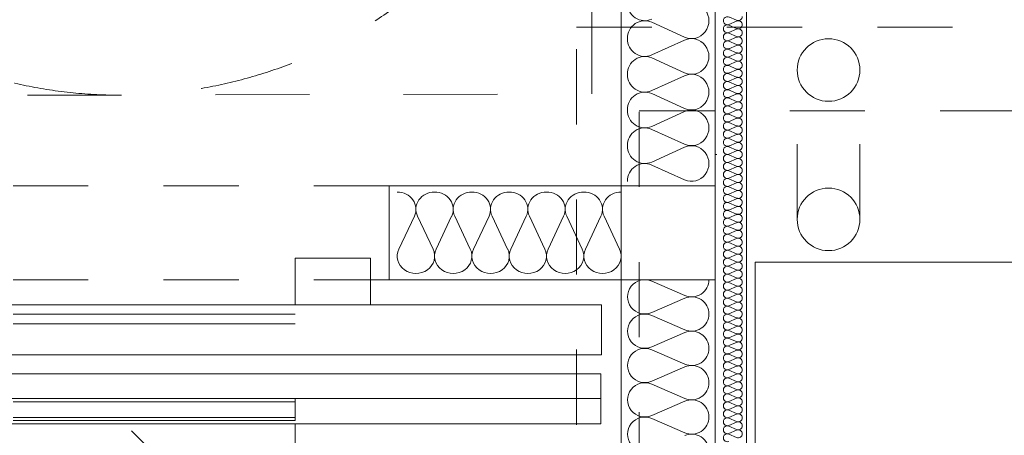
# Model space of a CAD drawing. Header units: millimetres. Extents: x 204754 to 499005, y -178579 to -103222.
# Tile 47 of 178: x 219974 to 221545, y -124536 to -123872. Entities that reach past the tile are written whole.
import ezdxf

# ---------------------------------------------------------------- set-up
doc = ezdxf.new("R2010")
doc.units = ezdxf.units.MM
doc.header["$MEASUREMENT"] = 0
doc.linetypes.add('Dashed', pattern=[300, 150, -150])
doc.linetypes.add('Przerywana', pattern=[240, 120, -120])
doc.layers.get('0').update_dxf_attribs({"color": 252, "lineweight": 5})
for name, color, linetype, lineweight in [('2D - Rysunki i Obrazki_Nr_pióra__47', 252, 'Continuous', 5), ('Nowe_320-W Umeblowanie_Nr_pióra__103', 252, 'Continuous', 5), ('Nowe_320-W Umeblowanie_Nr_pióra__181', 252, 'Continuous', 5), ('Nowe_820-G Rysunki Obrazki_Nr_pióra__1', 252, 'Continuous', 5), ('Nowe_820-G Rysunki Obrazki_Nr_pióra__161', 252, 'Continuous', 5), ('Nowe_820-G Rysunki Obrazki_Nr_pióra__27', 252, 'Continuous', 5), ('Nowe_Nowe_220(1)-A Ściany zewnętrzne_Nr_pióra__1', 252, 'Continuous', 5), ('Nowe_Nowe_220(1)-A Ściany zewnętrzne_Nr_pióra__103', 252, 'Continuous', 5), ('Nowe_Nowe_220(1)-A Ściany zewnętrzne_Nr_pióra__3', 252, 'Continuous', 5), ('Nowe_Nowe_220(1)-A Ściany zewnętrzne_Nr_pióra__57', 252, 'Continuous', 5)]:
    doc.layers.add(name, color=color, linetype=linetype, lineweight=lineweight)

# ---------------------------------------------------------------- blocks, each defined once
blk = doc.blocks.new('podkład 20251118')
at = {"color": 252, "linetype": 'Continuous', "lineweight": 5}
blk.add_line((220199.9, -124576.8), (220152.4, -124529.3), dxfattribs=at)
at = {"layer": '2D - Rysunki i Obrazki_Nr_pióra__47', "color": 252, "linetype": 'Dashed', "lineweight": 5}
for p, q in [((220887, -123990.9), (220883.3, -122488.5)), ((219386.6, -123994.6), (220887, -123990.9))]:
    blk.add_line(p, q, dxfattribs=at)
blk.add_circle((220135.8, -123242.8), 750.2, dxfattribs=at)
at = {"layer": 'Nowe_320-W Umeblowanie_Nr_pióra__103', "color": 252, "linetype": 'Continuous', "lineweight": 5}
for p, q in [((221034.9, -123900.1), (220982.4, -123876.4)), ((220982.4, -123928.6), (221034.9, -123904.9)), ((221034.9, -123957.1), (220982.4, -123933.4)), ((220982.4, -123985.6), (221034.9, -123961.9)), ((221034.9, -124014.2), (220982.4, -123990.4)), ((220982.4, -124042.7), (221034.9, -124019)), ((221034.9, -124071.2), (220982.4, -124047.5)), ((220982.4, -124099.7), (221034.9, -124076)), ((221034.9, -124128.3), (220982.4, -124104.5)), ((220578.9, -124238.9), (220603.7, -124186.4)), ((220608.7, -124186.4), (220633.5, -124238.9)), ((220638.5, -124238.9), (220663.2, -124186.4)), ((220668.2, -124186.4), (220693, -124238.9)), ((220698, -124238.9), (220722.8, -124186.4)), ((220727.8, -124186.4), (220752.5, -124238.9)), ((220757.5, -124238.9), (220782.3, -124186.4)), ((220787.3, -124186.4), (220812.1, -124238.9)), ((220817.1, -124238.9), (220841.8, -124186.4)), ((220846.8, -124186.4), (220871.6, -124238.9)), ((220876.6, -124238.9), (220901.4, -124186.4)), ((220906.4, -124186.4), (220931.1, -124238.9)), ((220982.5, -124290), (221035, -124312.8)), ((221035, -124317.4), (220982.5, -124340.2)), ((220982.5, -124344.8), (221035, -124367.7)), ((221035, -124372.3), (220982.5, -124395.1)), ((220982.5, -124399.7), (221035, -124422.5)), ((221035, -124427.1), (220982.5, -124449.9)), ((220982.5, -124454.5), (221035, -124477.4)), ((221035, -124482), (220982.5, -124504.8)), ((220982.5, -124509.4), (221035, -124532.2))]:
    blk.add_line(p, q, dxfattribs=at)
at = {"layer": 'Nowe_320-W Umeblowanie_Nr_pióra__103', "color": 252, "linetype": 'Continuous', "lineweight": 5, "extrusion": (0, 0, -1)}
for centre, major_axis, ratio, start_param, end_param in [((220971.3, -123845.4), (0, 28.5), 0.969385, 2.7288, 4.712389), ((221046, -123874), (0, 28.5), 0.969385, -0.412794, 3.554386), ((220971.3, -123902.5), (0, 28.5), 0.969385, 4.712389, 6.695979), ((220971.3, -123902.5), (0, 28.5), 0.969385, 2.7288, 4.712389), ((221046, -123931), (0, 28.5), 0.969385, -0.412794, 3.554386), ((220971.3, -123959.5), (0, 28.5), 0.969385, 4.712389, 6.695979), ((220971.3, -123959.5), (0, 28.5), 0.969385, 2.7288, 4.712389), ((221046, -123988), (0, 28.5), 0.969385, -0.412794, 3.554386), ((220971.3, -124016.6), (0, 28.5), 0.969385, 4.712389, 6.695979), ((220971.3, -124016.6), (0, 28.5), 0.969385, 2.7288, 4.712389), ((221046, -124045.1), (0, 28.5), 0.969385, -0.412794, 3.554386), ((220971.3, -124073.6), (0, 28.5), 0.969385, 4.712389, 6.695979), ((221046, -124102.1), (0, 28.5), 0.969385, -0.412794, 3.554386), ((220971.3, -124073.6), (0, 28.5), 0.969385, 2.7288, 4.712389), ((220971.3, -124130.6), (0, 28.5), 0.969385, 4.712389, 6.695979), ((220576.4, -124175.3), (-29.8, 0), 0.928839, 1.570796, 3.554386), ((220636, -124175.3), (29.8, 0), 0.928839, 2.7288, 4.712389), ((220636, -124175.3), (29.8, 0), 0.928839, -1.570796, 0.412793), ((220695.5, -124175.3), (29.8, 0), 0.928839, 2.7288, 4.712389), ((220695.5, -124175.3), (29.8, 0), 0.928839, -1.570796, 0.412793), ((220755, -124175.3), (29.8, 0), 0.928839, 2.7288, 4.712389), ((220755, -124175.3), (29.8, 0), 0.928839, -1.570796, 0.412793), ((220814.6, -124175.3), (29.8, 0), 0.928839, 2.7288, 4.712389), ((220814.6, -124175.3), (29.8, 0), 0.928839, -1.570796, 0.412793), ((220874.1, -124175.3), (-29.8, 0), 0.928839, -0.412793, 1.570796), ((220874.1, -124175.3), (-29.8, 0), 0.928839, 1.570796, 3.554386), ((220933.6, -124175.3), (29.8, 0), 0.928839, 2.7288, 4.712389), ((220606.2, -124250), (-29.8, 0), 0.928839, 2.728799, 6.695979), ((220665.7, -124250), (29.8, 0), 0.928839, -0.412794, 3.554386), ((220725.3, -124250), (29.8, 0), 0.928839, -0.412794, 3.554386), ((220784.8, -124250), (-29.8, 0), 0.928839, 2.728799, 6.695979), ((220844.3, -124250), (-29.8, 0), 0.928839, 2.728799, 6.695979), ((220903.9, -124250), (-29.8, 0), 0.928839, 2.728799, 6.695979), ((220971.4, -124315.1), (-27.6, 0), 0.991967, 4.299595, 8.266775), ((221046.1, -124287.7), (27.6, 0), 0.991967, 0, 1.98359), ((221046.1, -124342.5), (-27.6, 0), 0.991967, 1.158003, 3.141593), ((220971.4, -124370), (-27.6, 0), 0.991967, 4.299595, 8.266775), ((221046.1, -124342.5), (27.6, 0), 0.991967, 0, 1.98359), ((221046.1, -124397.4), (27.6, 0), 0.991967, 4.299596, 6.283185), ((220971.4, -124424.8), (27.6, 0), 0.991967, 1.158002, 5.125182), ((221046.1, -124397.4), (27.6, 0), 0.991967, 0, 1.98359), ((221046.1, -124452.2), (-27.6, 0), 0.991967, 1.158003, 3.141593), ((220971.4, -124479.7), (-27.6, 0), 0.991967, 4.299595, 8.266775), ((221046.1, -124452.2), (27.6, 0), 0.991967, 0, 1.98359), ((221046.1, -124507.1), (-27.6, 0), 0.991967, 1.158003, 3.141593), ((220971.4, -124534.5), (-27.6, 0), 0.991967, 4.299595, 8.266775), ((221046.1, -124507.1), (27.6, 0), 0.991967, 0, 1.98359), ((221046.1, -124561.9), (27.6, 0), 0.991967, 4.299596, 6.283185)]:
    blk.add_ellipse(centre, major_axis=major_axis, ratio=ratio, start_param=start_param, end_param=end_param, dxfattribs=at)
at = {"layer": 'Nowe_320-W Umeblowanie_Nr_pióra__181', "color": 252, "linetype": 'Continuous', "lineweight": 5}
for p, q in [((221105.7, -123867.9), (221117.8, -123873.3)), ((221117.8, -123874.4), (221105.7, -123879.8)), ((221105.7, -123880.9), (221117.8, -123886.3)), ((221117.8, -123887.4), (221105.7, -123892.8)), ((221105.7, -123893.9), (221117.8, -123899.2)), ((221117.8, -123900.3), (221105.7, -123905.7)), ((221105.7, -123906.8), (221117.8, -123912.2)), ((221117.8, -123913.3), (221105.7, -123918.7)), ((221105.7, -123919.8), (221117.8, -123925.2)), ((221117.8, -123926.2), (221105.7, -123931.6)), ((221105.7, -123932.7), (221117.8, -123938.1)), ((221117.8, -123939.2), (221105.7, -123944.6)), ((221105.7, -123945.7), (221117.8, -123951.1)), ((221117.8, -123952.2), (221105.7, -123957.6)), ((221105.7, -123958.6), (221117.8, -123964)), ((221117.8, -123965.1), (221105.7, -123970.5)), ((221105.7, -123971.6), (221117.8, -123977)), ((221117.8, -123978.1), (221105.7, -123983.5)), ((221105.7, -123984.6), (221117.8, -123990)), ((221117.8, -123991), (221105.7, -123996.4)), ((221105.7, -123997.5), (221117.8, -124002.9)), ((221117.8, -124004), (221105.7, -124009.4)), ((221105.7, -124010.5), (221117.8, -124015.9)), ((221117.8, -124017), (221105.7, -124022.3)), ((221105.7, -124023.4), (221117.8, -124028.8)), ((221117.8, -124029.9), (221105.7, -124035.3)), ((221105.7, -124036.4), (221117.8, -124041.8)), ((221117.8, -124042.9), (221105.7, -124048.3)), ((221105.7, -124049.4), (221117.8, -124054.7)), ((221117.8, -124055.8), (221105.7, -124061.2)), ((221105.7, -124062.3), (221117.8, -124067.7)), ((221117.8, -124068.8), (221105.7, -124074.2)), ((221105.7, -124075.3), (221117.8, -124080.7)), ((221117.8, -124081.7), (221105.7, -124087.1)), ((221105.7, -124088.2), (221117.8, -124093.5)), ((221105.7, -124088.2), (221117.8, -124093.5)), ((221105.7, -124088.2), (221117.8, -124093.5)), ((221117.8, -124094.6), (221105.7, -124099.9)), ((221117.8, -124094.6), (221105.7, -124099.9)), ((221117.8, -124094.6), (221105.7, -124099.9)), ((221105.7, -124101), (221117.8, -124106.3)), ((221105.7, -124101), (221117.8, -124106.3)), ((221105.7, -124101), (221117.8, -124106.3)), ((221117.8, -124107.3), (221105.7, -124112.6)), ((221117.8, -124107.3), (221105.7, -124112.6)), ((221117.8, -124107.3), (221105.7, -124112.6)), ((221105.7, -124113.7), (221117.8, -124119)), ((221105.7, -124113.7), (221117.8, -124119)), ((221105.7, -124113.7), (221117.8, -124119)), ((221117.8, -124120.1), (221105.7, -124125.4)), ((221117.8, -124120.1), (221105.7, -124125.4)), ((221117.8, -124120.1), (221105.7, -124125.4)), ((221105.7, -124126.5), (221117.8, -124131.8)), ((221105.7, -124126.5), (221117.8, -124131.8)), ((221105.7, -124126.5), (221117.8, -124131.8)), ((221117.8, -124132.8), (221105.7, -124138.1)), ((221117.8, -124132.8), (221105.7, -124138.1)), ((221117.8, -124132.8), (221105.7, -124138.1)), ((221105.7, -124139.2), (221117.8, -124144.5)), ((221105.7, -124139.2), (221117.8, -124144.5)), ((221105.7, -124139.2), (221117.8, -124144.5)), ((221117.8, -124145.6), (221105.7, -124150.9)), ((221117.8, -124145.6), (221105.7, -124150.9)), ((221117.8, -124145.6), (221105.7, -124150.9)), ((221105.7, -124152), (221117.8, -124157.3)), ((221105.7, -124152), (221117.8, -124157.3)), ((221105.7, -124152), (221117.8, -124157.3)), ((221117.8, -124158.3), (221105.7, -124163.6)), ((221117.8, -124158.3), (221105.7, -124163.6)), ((221117.8, -124158.3), (221105.7, -124163.6)), ((221105.7, -124164.7), (221117.8, -124170)), ((221105.7, -124164.7), (221117.8, -124170)), ((221105.7, -124164.7), (221117.8, -124170)), ((221117.8, -124171.1), (221105.7, -124176.4)), ((221117.8, -124171.1), (221105.7, -124176.4)), ((221117.8, -124171.1), (221105.7, -124176.4)), ((221105.7, -124177.5), (221117.8, -124182.8)), ((221105.7, -124177.5), (221117.8, -124182.8)), ((221105.7, -124177.5), (221117.8, -124182.8)), ((221117.8, -124183.8), (221105.7, -124189.1)), ((221117.8, -124183.8), (221105.7, -124189.1)), ((221117.8, -124183.8), (221105.7, -124189.1)), ((221105.7, -124190.2), (221117.8, -124195.5)), ((221105.7, -124190.2), (221117.8, -124195.5)), ((221105.7, -124190.2), (221117.8, -124195.5)), ((221117.8, -124196.6), (221105.7, -124201.9)), ((221117.8, -124196.6), (221105.7, -124201.9)), ((221117.8, -124196.6), (221105.7, -124201.9)), ((221105.7, -124203), (221117.8, -124208.3)), ((221105.7, -124203), (221117.8, -124208.3)), ((221105.7, -124203), (221117.8, -124208.3)), ((221117.8, -124209.3), (221105.7, -124214.6)), ((221117.8, -124209.3), (221105.7, -124214.6)), ((221117.8, -124209.3), (221105.7, -124214.6)), ((221105.7, -124215.7), (221117.8, -124221)), ((221105.7, -124215.7), (221117.8, -124221)), ((221105.7, -124215.7), (221117.8, -124221)), ((221117.8, -124222.1), (221105.7, -124227.4)), ((221117.8, -124222.1), (221105.7, -124227.4)), ((221117.8, -124222.1), (221105.7, -124227.4)), ((221105.7, -124228.4), (221117.8, -124233.8)), ((221105.7, -124228.4), (221117.8, -124233.8)), ((221105.7, -124228.4), (221117.8, -124233.8)), ((221117.8, -124234.8), (221105.7, -124240.1)), ((221117.8, -124234.8), (221105.7, -124240.1)), ((221117.8, -124234.8), (221105.7, -124240.1)), ((221105.7, -124241.2), (221117.8, -124246.5)), ((221105.7, -124241.2), (221117.8, -124246.5)), ((221105.7, -124241.2), (221117.8, -124246.5)), ((221117.8, -124247.6), (221105.7, -124252.9)), ((221117.8, -124247.6), (221105.7, -124252.9)), ((221117.8, -124247.6), (221105.7, -124252.9)), ((221105.7, -124253.9), (221117.8, -124259.2)), ((221105.7, -124253.9), (221117.8, -124259.2)), ((221105.7, -124253.9), (221117.8, -124259.2)), ((221117.8, -124260.3), (221105.7, -124265.6)), ((221117.8, -124260.3), (221105.7, -124265.6)), ((221117.8, -124260.3), (221105.7, -124265.6)), ((221105.7, -124266.7), (221117.8, -124272)), ((221105.7, -124266.7), (221117.8, -124272)), ((221105.7, -124266.7), (221117.8, -124272)), ((221117.8, -124273.1), (221105.7, -124278.4)), ((221117.8, -124273.1), (221105.7, -124278.4)), ((221117.8, -124273.1), (221105.7, -124278.4)), ((221105.7, -124279.4), (221117.8, -124284.7)), ((221105.7, -124279.4), (221117.8, -124284.7)), ((221105.7, -124279.4), (221117.8, -124284.7)), ((221117.8, -124285.8), (221105.7, -124291.1)), ((221117.8, -124285.8), (221105.7, -124291.1)), ((221117.8, -124285.8), (221105.7, -124291.1)), ((221105.7, -124292.2), (221117.8, -124297.5)), ((221105.7, -124292.2), (221117.8, -124297.5)), ((221105.7, -124292.2), (221117.8, -124297.5)), ((221117.8, -124298.6), (221105.7, -124303.9)), ((221117.8, -124298.6), (221105.7, -124303.9)), ((221117.8, -124298.6), (221105.7, -124303.9)), ((221105.7, -124304.9), (221117.8, -124310.2)), ((221105.7, -124304.9), (221117.8, -124310.2)), ((221105.7, -124304.9), (221117.8, -124310.2)), ((221117.8, -124311.3), (221105.7, -124316.6)), ((221117.8, -124311.3), (221105.7, -124316.6)), ((221117.8, -124311.3), (221105.7, -124316.6)), ((221105.7, -124317.7), (221117.8, -124323)), ((221105.7, -124317.7), (221117.8, -124323)), ((221105.7, -124317.7), (221117.8, -124323)), ((221117.8, -124324.1), (221105.7, -124329.4)), ((221117.8, -124324.1), (221105.7, -124329.4)), ((221117.8, -124324.1), (221105.7, -124329.4)), ((221105.7, -124330.4), (221117.8, -124335.7)), ((221105.7, -124330.4), (221117.8, -124335.7)), ((221105.7, -124330.4), (221117.8, -124335.7)), ((221117.8, -124336.8), (221105.7, -124342.1)), ((221117.8, -124336.8), (221105.7, -124342.1)), ((221117.8, -124336.8), (221105.7, -124342.1)), ((221105.7, -124343.2), (221117.8, -124348.5)), ((221105.7, -124343.2), (221117.8, -124348.5)), ((221105.7, -124343.2), (221117.8, -124348.5)), ((221117.8, -124349.6), (221105.7, -124354.9)), ((221117.8, -124349.6), (221105.7, -124354.9)), ((221117.8, -124349.6), (221105.7, -124354.9)), ((221105.7, -124355.9), (221117.8, -124361.2)), ((221105.7, -124355.9), (221117.8, -124361.2)), ((221105.7, -124355.9), (221117.8, -124361.2)), ((221117.8, -124362.3), (221105.7, -124367.6)), ((221117.8, -124362.3), (221105.7, -124367.6)), ((221117.8, -124362.3), (221105.7, -124367.6)), ((221105.7, -124368.7), (221117.8, -124374)), ((221105.7, -124368.7), (221117.8, -124374)), ((221105.7, -124368.7), (221117.8, -124374)), ((221117.8, -124375.1), (221105.7, -124380.4)), ((221117.8, -124375.1), (221105.7, -124380.4)), ((221117.8, -124375.1), (221105.7, -124380.4)), ((221105.7, -124381.4), (221117.8, -124386.7)), ((221105.7, -124381.4), (221117.8, -124386.7)), ((221105.7, -124381.4), (221117.8, -124386.7)), ((221117.8, -124387.8), (221105.7, -124393.1)), ((221117.8, -124387.8), (221105.7, -124393.1)), ((221117.8, -124387.8), (221105.7, -124393.1)), ((221105.7, -124394.2), (221117.8, -124399.5)), ((221105.7, -124394.2), (221117.8, -124399.5)), ((221105.7, -124394.2), (221117.8, -124399.5)), ((221117.8, -124400.5), (221105.7, -124405.9)), ((221117.8, -124400.5), (221105.7, -124405.9)), ((221117.8, -124400.5), (221105.7, -124405.9)), ((221105.7, -124406.9), (221117.8, -124412.2)), ((221105.7, -124406.9), (221117.8, -124412.2)), ((221105.7, -124406.9), (221117.8, -124412.2)), ((221117.8, -124413.3), (221105.7, -124418.6)), ((221117.8, -124413.3), (221105.7, -124418.6)), ((221117.8, -124413.3), (221105.7, -124418.6)), ((221105.7, -124419.7), (221117.8, -124425)), ((221105.7, -124419.7), (221117.8, -124425)), ((221105.7, -124419.7), (221117.8, -124425)), ((221117.8, -124426), (221105.7, -124431.3)), ((221117.8, -124426), (221105.7, -124431.3)), ((221117.8, -124426), (221105.7, -124431.3)), ((221105.7, -124432.4), (221117.8, -124437.7)), ((221105.7, -124432.4), (221117.8, -124437.7)), ((221105.7, -124432.4), (221117.8, -124437.7)), ((221117.8, -124438.8), (221105.7, -124444.1)), ((221117.8, -124438.8), (221105.7, -124444.1)), ((221117.8, -124438.8), (221105.7, -124444.1)), ((221105.7, -124445.2), (221117.8, -124450.5)), ((221105.7, -124445.2), (221117.8, -124450.5)), ((221105.7, -124445.2), (221117.8, -124450.5)), ((221117.8, -124451.5), (221105.7, -124456.8)), ((221117.8, -124451.5), (221105.7, -124456.8)), ((221117.8, -124451.5), (221105.7, -124456.8)), ((221105.7, -124457.9), (221117.8, -124463.2)), ((221105.7, -124457.9), (221117.8, -124463.2)), ((221105.7, -124457.9), (221117.8, -124463.2)), ((221117.8, -124464.3), (221105.7, -124469.6)), ((221117.8, -124464.3), (221105.7, -124469.6)), ((221117.8, -124464.3), (221105.7, -124469.6)), ((221105.7, -124470.7), (221117.8, -124476)), ((221105.7, -124470.7), (221117.8, -124476)), ((221105.7, -124470.7), (221117.8, -124476)), ((221117.8, -124477), (221105.7, -124482.3)), ((221117.8, -124477), (221105.7, -124482.3)), ((221117.8, -124477), (221105.7, -124482.3)), ((221105.7, -124483.4), (221117.8, -124488.7)), ((221105.7, -124483.4), (221117.8, -124488.7)), ((221105.7, -124483.4), (221117.8, -124488.7)), ((221117.8, -124489.8), (221105.7, -124495.1)), ((221117.8, -124489.8), (221105.7, -124495.1)), ((221117.8, -124489.8), (221105.7, -124495.1)), ((221105.7, -124496.2), (221117.8, -124501.5)), ((221105.7, -124496.2), (221117.8, -124501.5)), ((221105.7, -124496.2), (221117.8, -124501.5)), ((221117.8, -124502.5), (221105.7, -124507.8)), ((221117.8, -124502.5), (221105.7, -124507.8)), ((221117.8, -124502.5), (221105.7, -124507.8)), ((221105.7, -124508.9), (221117.8, -124514.2)), ((221105.7, -124508.9), (221117.8, -124514.2)), ((221105.7, -124508.9), (221117.8, -124514.2)), ((221117.8, -124515.3), (221105.7, -124520.6)), ((221117.8, -124515.3), (221105.7, -124520.6)), ((221117.8, -124515.3), (221105.7, -124520.6)), ((221105.7, -124521.7), (221117.8, -124527)), ((221105.7, -124521.7), (221117.8, -124527)), ((221105.7, -124521.7), (221117.8, -124527)), ((221117.8, -124528), (221105.7, -124533.3)), ((221117.8, -124528), (221105.7, -124533.3)), ((221117.8, -124528), (221105.7, -124533.3)), ((221105.7, -124534.4), (221117.8, -124539.7)), ((221105.7, -124534.4), (221117.8, -124539.7)), ((221105.7, -124534.4), (221117.8, -124539.7))]:
    blk.add_line(p, q, dxfattribs=at)
at = {"layer": 'Nowe_320-W Umeblowanie_Nr_pióra__181', "color": 252, "linetype": 'Continuous', "lineweight": 5, "extrusion": (0, 0, -1)}
for centre, major_axis, ratio, start_param, end_param in [((221103.2, -123873.9), (-6.48, 0), 0.984746, 4.299595, 8.266775), ((221120.4, -123867.4), (6.48, 0), 0.984746, 0, 1.98359), ((221103.2, -123886.8), (-6.48, 0), 0.984746, 4.299595, 8.266775), ((221120.4, -123880.3), (-6.48, 0), 0.984746, 1.158003, 3.141593), ((221120.4, -123880.3), (6.48, 0), 0.984746, 0, 1.98359), ((221103.2, -123899.8), (-6.48, 0), 0.984746, 4.299595, 8.266775), ((221120.4, -123893.3), (-6.48, 0), 0.984746, 1.158003, 3.141593), ((221120.4, -123893.3), (6.48, 0), 0.984746, 0, 1.98359), ((221103.2, -123912.7), (-6.48, 0), 0.984746, 4.299595, 8.266775), ((221120.4, -123906.3), (-6.48, 0), 0.984746, 1.158003, 3.141593), ((221120.4, -123906.3), (6.48, 0), 0.984746, 0, 1.98359), ((221120.4, -123919.2), (-6.48, 0), 0.984746, 1.158003, 3.141593), ((221103.2, -123925.7), (-6.48, 0), 0.984746, 4.299595, 8.266775), ((221120.4, -123919.2), (6.48, 0), 0.984746, 0, 1.98359), ((221120.4, -123932.2), (-6.48, 0), 0.984746, 1.158003, 3.141593), ((221103.2, -123938.7), (-6.48, 0), 0.984746, 4.299595, 8.266775), ((221103.2, -123951.6), (-6.48, 0), 0.984746, 4.299595, 8.266775), ((221120.4, -123932.2), (6.48, 0), 0.984746, 0, 1.98359), ((221120.4, -123945.1), (-6.48, 0), 0.984746, 1.158003, 3.141593), ((221120.4, -123945.1), (6.48, 0), 0.984746, 0, 1.98359), ((221103.2, -123964.6), (-6.48, 0), 0.984746, 4.299595, 8.266775), ((221120.4, -123958.1), (-6.48, 0), 0.984746, 1.158003, 3.141593), ((221120.4, -123958.1), (6.48, 0), 0.984746, 0, 1.98359), ((221103.2, -123977.5), (-6.48, 0), 0.984746, 4.299595, 8.266775), ((221120.4, -123971.1), (-6.48, 0), 0.984746, 1.158003, 3.141593), ((221120.4, -123971.1), (6.48, 0), 0.984746, 0, 1.98359), ((221120.4, -123984), (-6.48, 0), 0.984746, 1.158003, 3.141593), ((221103.2, -123990.5), (-6.48, 0), 0.984746, 4.299595, 8.266775), ((221120.4, -123984), (-6.48, 0), 0.984746, 3.141593, 5.125182), ((221120.4, -123997), (-6.48, 0), 0.984746, 1.158003, 3.141593), ((221103.2, -124003.5), (-6.48, 0), 0.984746, 4.299595, 8.266775), ((221120.4, -123997), (-6.48, 0), 0.984746, 3.141593, 5.125182), ((221120.4, -124009.9), (-6.48, 0), 0.984746, 1.158003, 3.141593), ((221103.2, -124016.4), (-6.48, 0), 0.984746, 4.299595, 8.266775), ((221103.2, -124029.4), (-6.48, 0), 0.984746, 4.299595, 8.266775), ((221120.4, -124009.9), (-6.48, 0), 0.984746, 3.141593, 5.125182), ((221120.4, -124022.9), (-6.48, 0), 0.984746, 1.158003, 3.141593), ((221120.4, -124022.9), (-6.48, 0), 0.984746, 3.141593, 5.125182), ((221103.2, -124042.3), (-6.48, 0), 0.984746, 4.299595, 8.266775), ((221120.4, -124035.8), (-6.48, 0), 0.984746, 1.158003, 3.141593), ((221120.4, -124035.8), (-6.48, 0), 0.984746, 3.141593, 5.125182), ((221103.2, -124055.3), (-6.48, 0), 0.984746, 4.299595, 8.266775), ((221120.4, -124048.8), (-6.48, 0), 0.984746, 1.158003, 3.141593), ((221120.4, -124048.8), (-6.48, 0), 0.984746, 3.141593, 5.125182), ((221120.4, -124061.8), (-6.48, 0), 0.984746, 1.158003, 3.141593), ((221103.2, -124068.2), (-6.48, 0), 0.984746, 4.299595, 8.266775), ((221120.4, -124061.8), (-6.48, 0), 0.984746, 3.141593, 5.125182), ((221120.4, -124074.7), (-6.48, 0), 0.984746, 1.158003, 3.141593), ((221103.2, -124081.2), (-6.48, 0), 0.984746, 4.299595, 8.266775), ((221103.1, -124094.1), (-6.38, 0), 0.999024, 4.299595, 8.266775), ((221103.1, -124094.1), (-6.38, 0), 0.999024, 4.299595, 8.266775), ((221103.1, -124094.1), (-6.38, 0), 0.999024, 4.299595, 8.266775), ((221120.4, -124074.7), (-6.48, 0), 0.984746, 3.141593, 5.125182), ((221120.4, -124087.7), (-6.48, 0), 0.984746, 1.158003, 3.141593), ((221103.1, -124106.8), (-6.38, 0), 0.999024, 4.299595, 8.266775), ((221103.1, -124106.8), (-6.38, 0), 0.999024, 4.299595, 8.266775), ((221103.1, -124106.8), (-6.38, 0), 0.999024, 4.299595, 8.266775), ((221120.4, -124087.7), (-6.38, 0), 0.999024, 3.141593, 5.125182), ((221120.4, -124087.7), (-6.38, 0), 0.999024, 3.141593, 5.125182), ((221120.4, -124087.7), (-6.38, 0), 0.999024, 3.141593, 5.125182), ((221120.4, -124100.4), (-6.38, 0), 0.999024, 1.158003, 3.141593), ((221120.4, -124100.4), (-6.38, 0), 0.999024, 1.158003, 3.141593), ((221120.4, -124100.4), (-6.38, 0), 0.999024, 1.158003, 3.141593), ((221120.4, -124100.4), (6.38, 0), 0.999024, 0, 1.98359), ((221120.4, -124100.4), (6.38, 0), 0.999024, 0, 1.98359), ((221120.4, -124100.4), (6.38, 0), 0.999024, 0, 1.98359), ((221103.1, -124119.6), (-6.38, 0), 0.999024, 4.299595, 8.266775), ((221103.1, -124119.6), (-6.38, 0), 0.999024, 4.299595, 8.266775), ((221103.1, -124119.6), (-6.38, 0), 0.999024, 4.299595, 8.266775), ((221120.4, -124113.2), (-6.38, 0), 0.999024, 1.158003, 3.141593), ((221120.4, -124113.2), (-6.38, 0), 0.999024, 1.158003, 3.141593), ((221120.4, -124113.2), (-6.38, 0), 0.999024, 1.158003, 3.141593), ((221120.4, -124113.2), (-6.38, 0), 0.999024, 3.141593, 5.125182), ((221120.4, -124113.2), (-6.38, 0), 0.999024, 3.141593, 5.125182), ((221120.4, -124113.2), (-6.38, 0), 0.999024, 3.141593, 5.125182), ((221103.1, -124132.3), (-6.38, 0), 0.999024, 4.299595, 8.266775), ((221103.1, -124132.3), (-6.38, 0), 0.999024, 4.299595, 8.266775), ((221103.1, -124132.3), (-6.38, 0), 0.999024, 4.299595, 8.266775), ((221120.4, -124125.9), (-6.38, 0), 0.999024, 1.158003, 3.141593), ((221120.4, -124125.9), (-6.38, 0), 0.999024, 1.158003, 3.141593), ((221120.4, -124125.9), (-6.38, 0), 0.999024, 1.158003, 3.141593), ((221120.4, -124125.9), (-6.38, 0), 0.999024, 3.141593, 5.125182), ((221120.4, -124125.9), (-6.38, 0), 0.999024, 3.141593, 5.125182), ((221120.4, -124125.9), (-6.38, 0), 0.999024, 3.141593, 5.125182), ((221120.4, -124138.7), (-6.38, 0), 0.999024, 1.158003, 3.141593), ((221120.4, -124138.7), (-6.38, 0), 0.999024, 1.158003, 3.141593), ((221120.4, -124138.7), (-6.38, 0), 0.999024, 1.158003, 3.141593), ((221103.1, -124145), (-6.38, 0), 0.999024, 4.299595, 8.266775), ((221103.1, -124145), (-6.38, 0), 0.999024, 4.299595, 8.266775), ((221103.1, -124145), (-6.38, 0), 0.999024, 4.299595, 8.266775), ((221120.4, -124138.7), (6.38, 0), 0.999024, 0, 1.98359), ((221120.4, -124138.7), (6.38, 0), 0.999024, 0, 1.98359), ((221120.4, -124138.7), (6.38, 0), 0.999024, 0, 1.98359), ((221120.4, -124151.4), (-6.38, 0), 0.999024, 1.158003, 3.141593), ((221120.4, -124151.4), (-6.38, 0), 0.999024, 1.158003, 3.141593), ((221120.4, -124151.4), (-6.38, 0), 0.999024, 1.158003, 3.141593), ((221103.1, -124157.8), (-6.38, 0), 0.999024, 4.299595, 8.266775), ((221103.1, -124157.8), (-6.38, 0), 0.999024, 4.299595, 8.266775), ((221103.1, -124157.8), (-6.38, 0), 0.999024, 4.299595, 8.266775), ((221103.1, -124170.5), (-6.38, 0), 0.999024, 4.299595, 8.266775), ((221103.1, -124170.5), (-6.38, 0), 0.999024, 4.299595, 8.266775), ((221103.1, -124170.5), (-6.38, 0), 0.999024, 4.299595, 8.266775), ((221120.4, -124151.4), (-6.38, 0), 0.999024, 3.141593, 5.125182), ((221120.4, -124151.4), (-6.38, 0), 0.999024, 3.141593, 5.125182), ((221120.4, -124151.4), (-6.38, 0), 0.999024, 3.141593, 5.125182), ((221120.4, -124164.2), (-6.38, 0), 0.999024, 1.158003, 3.141593), ((221120.4, -124164.2), (-6.38, 0), 0.999024, 1.158003, 3.141593), ((221120.4, -124164.2), (-6.38, 0), 0.999024, 1.158003, 3.141593), ((221120.4, -124164.2), (-6.38, 0), 0.999024, 3.141593, 5.125182), ((221120.4, -124164.2), (-6.38, 0), 0.999024, 3.141593, 5.125182), ((221120.4, -124164.2), (-6.38, 0), 0.999024, 3.141593, 5.125182), ((221103.1, -124183.3), (-6.38, 0), 0.999024, 4.299595, 8.266775), ((221103.1, -124183.3), (-6.38, 0), 0.999024, 4.299595, 8.266775), ((221103.1, -124183.3), (-6.38, 0), 0.999024, 4.299595, 8.266775), ((221120.4, -124176.9), (-6.38, 0), 0.999024, 1.158003, 3.141593), ((221120.4, -124176.9), (-6.38, 0), 0.999024, 1.158003, 3.141593), ((221120.4, -124176.9), (-6.38, 0), 0.999024, 1.158003, 3.141593), ((221120.4, -124176.9), (6.38, 0), 0.999024, 0, 1.98359), ((221120.4, -124176.9), (6.38, 0), 0.999024, 0, 1.98359), ((221120.4, -124176.9), (6.38, 0), 0.999024, 0, 1.98359), ((221103.1, -124196), (-6.38, 0), 0.999024, 4.299595, 8.266775), ((221103.1, -124196), (-6.38, 0), 0.999024, 4.299595, 8.266775), ((221103.1, -124196), (-6.38, 0), 0.999024, 4.299595, 8.266775), ((221120.4, -124189.7), (-6.38, 0), 0.999024, 1.158003, 3.141593), ((221120.4, -124189.7), (-6.38, 0), 0.999024, 1.158003, 3.141593), ((221120.4, -124189.7), (-6.38, 0), 0.999024, 1.158003, 3.141593), ((221120.4, -124189.7), (-6.38, 0), 0.999024, 3.141593, 5.125182), ((221120.4, -124189.7), (-6.38, 0), 0.999024, 3.141593, 5.125182), ((221120.4, -124189.7), (-6.38, 0), 0.999024, 3.141593, 5.125182), ((221120.4, -124202.4), (-6.38, 0), 0.999024, 1.158003, 3.141593), ((221120.4, -124202.4), (-6.38, 0), 0.999024, 1.158003, 3.141593), ((221120.4, -124202.4), (-6.38, 0), 0.999024, 1.158003, 3.141593), ((221103.1, -124208.8), (-6.38, 0), 0.999024, 4.299595, 8.266775), ((221103.1, -124208.8), (-6.38, 0), 0.999024, 4.299595, 8.266775), ((221103.1, -124208.8), (-6.38, 0), 0.999024, 4.299595, 8.266775), ((221120.4, -124202.4), (-6.38, 0), 0.999024, 3.141593, 5.125182), ((221120.4, -124202.4), (-6.38, 0), 0.999024, 3.141593, 5.125182), ((221120.4, -124202.4), (-6.38, 0), 0.999024, 3.141593, 5.125182), ((221120.4, -124215.2), (-6.38, 0), 0.999024, 1.158003, 3.141593), ((221120.4, -124215.2), (-6.38, 0), 0.999024, 1.158003, 3.141593), ((221120.4, -124215.2), (-6.38, 0), 0.999024, 1.158003, 3.141593), ((221103.1, -124221.5), (-6.38, 0), 0.999024, 4.299595, 8.266775), ((221103.1, -124221.5), (-6.38, 0), 0.999024, 4.299595, 8.266775), ((221103.1, -124221.5), (-6.38, 0), 0.999024, 4.299595, 8.266775), ((221103.1, -124234.3), (-6.38, 0), 0.999024, 4.299595, 8.266775), ((221103.1, -124234.3), (-6.38, 0), 0.999024, 4.299595, 8.266775), ((221103.1, -124234.3), (-6.38, 0), 0.999024, 4.299595, 8.266775), ((221120.4, -124215.2), (6.38, 0), 0.999024, 0, 1.98359), ((221120.4, -124215.2), (6.38, 0), 0.999024, 0, 1.98359), ((221120.4, -124215.2), (6.38, 0), 0.999024, 0, 1.98359), ((221120.4, -124227.9), (-6.38, 0), 0.999024, 1.158003, 3.141593), ((221120.4, -124227.9), (-6.38, 0), 0.999024, 1.158003, 3.141593), ((221120.4, -124227.9), (-6.38, 0), 0.999024, 1.158003, 3.141593), ((221120.4, -124227.9), (6.38, 0), 0.999024, 0, 1.98359), ((221120.4, -124227.9), (6.38, 0), 0.999024, 0, 1.98359), ((221120.4, -124227.9), (6.38, 0), 0.999024, 0, 1.98359), ((221103.1, -124247), (-6.38, 0), 0.999024, 4.299595, 8.266775), ((221103.1, -124247), (-6.38, 0), 0.999024, 4.299595, 8.266775), ((221103.1, -124247), (-6.38, 0), 0.999024, 4.299595, 8.266775), ((221120.4, -124240.7), (-6.38, 0), 0.999024, 1.158003, 3.141593), ((221120.4, -124240.7), (-6.38, 0), 0.999024, 1.158003, 3.141593), ((221120.4, -124240.7), (-6.38, 0), 0.999024, 1.158003, 3.141593), ((221120.4, -124240.7), (-6.38, 0), 0.999024, 3.141593, 5.125182), ((221120.4, -124240.7), (-6.38, 0), 0.999024, 3.141593, 5.125182), ((221120.4, -124240.7), (-6.38, 0), 0.999024, 3.141593, 5.125182), ((221103.1, -124259.8), (-6.38, 0), 0.999024, 4.299595, 8.266775), ((221103.1, -124259.8), (-6.38, 0), 0.999024, 4.299595, 8.266775), ((221103.1, -124259.8), (-6.38, 0), 0.999024, 4.299595, 8.266775), ((221120.4, -124253.4), (-6.38, 0), 0.999024, 1.158003, 3.141593), ((221120.4, -124253.4), (-6.38, 0), 0.999024, 1.158003, 3.141593), ((221120.4, -124253.4), (-6.38, 0), 0.999024, 1.158003, 3.141593), ((221120.4, -124253.4), (6.38, 0), 0.999024, 0, 1.98359), ((221120.4, -124253.4), (6.38, 0), 0.999024, 0, 1.98359), ((221120.4, -124253.4), (6.38, 0), 0.999024, 0, 1.98359), ((221120.4, -124266.2), (-6.38, 0), 0.999024, 1.158003, 3.141593), ((221120.4, -124266.2), (-6.38, 0), 0.999024, 1.158003, 3.141593), ((221120.4, -124266.2), (-6.38, 0), 0.999024, 1.158003, 3.141593), ((221103.1, -124272.5), (-6.38, 0), 0.999024, 4.299595, 8.266775), ((221103.1, -124272.5), (-6.38, 0), 0.999024, 4.299595, 8.266775), ((221103.1, -124272.5), (-6.38, 0), 0.999024, 4.299595, 8.266775), ((221120.4, -124266.2), (6.38, 0), 0.999024, 0, 1.98359), ((221120.4, -124266.2), (6.38, 0), 0.999024, 0, 1.98359), ((221120.4, -124266.2), (6.38, 0), 0.999024, 0, 1.98359), ((221120.4, -124278.9), (-6.38, 0), 0.999024, 1.158003, 3.141593), ((221120.4, -124278.9), (-6.38, 0), 0.999024, 1.158003, 3.141593), ((221120.4, -124278.9), (-6.38, 0), 0.999024, 1.158003, 3.141593), ((221103.1, -124285.3), (-6.38, 0), 0.999024, 4.299595, 8.266775), ((221103.1, -124285.3), (-6.38, 0), 0.999024, 4.299595, 8.266775), ((221103.1, -124285.3), (-6.38, 0), 0.999024, 4.299595, 8.266775), ((221103.1, -124298), (-6.38, 0), 0.999024, 4.299595, 8.266775), ((221103.1, -124298), (-6.38, 0), 0.999024, 4.299595, 8.266775), ((221103.1, -124298), (-6.38, 0), 0.999024, 4.299595, 8.266775), ((221120.4, -124278.9), (-6.38, 0), 0.999024, 3.141593, 5.125182), ((221120.4, -124278.9), (-6.38, 0), 0.999024, 3.141593, 5.125182), ((221120.4, -124278.9), (-6.38, 0), 0.999024, 3.141593, 5.125182), ((221120.4, -124291.7), (-6.38, 0), 0.999024, 1.158003, 3.141593), ((221120.4, -124291.7), (-6.38, 0), 0.999024, 1.158003, 3.141593), ((221120.4, -124291.7), (-6.38, 0), 0.999024, 1.158003, 3.141593), ((221120.4, -124291.7), (-6.38, 0), 0.999024, 3.141593, 5.125182), ((221120.4, -124291.7), (-6.38, 0), 0.999024, 3.141593, 5.125182), ((221120.4, -124291.7), (-6.38, 0), 0.999024, 3.141593, 5.125182), ((221103.1, -124310.8), (-6.38, 0), 0.999024, 4.299595, 8.266775), ((221103.1, -124310.8), (-6.38, 0), 0.999024, 4.299595, 8.266775), ((221103.1, -124310.8), (-6.38, 0), 0.999024, 4.299595, 8.266775), ((221120.4, -124304.4), (-6.38, 0), 0.999024, 1.158003, 3.141593), ((221120.4, -124304.4), (-6.38, 0), 0.999024, 1.158003, 3.141593), ((221120.4, -124304.4), (-6.38, 0), 0.999024, 1.158003, 3.141593), ((221120.4, -124304.4), (6.38, 0), 0.999024, 0, 1.98359), ((221120.4, -124304.4), (6.38, 0), 0.999024, 0, 1.98359), ((221120.4, -124304.4), (6.38, 0), 0.999024, 0, 1.98359), ((221103.1, -124323.5), (-6.38, 0), 0.999024, 4.299595, 8.266775), ((221103.1, -124323.5), (-6.38, 0), 0.999024, 4.299595, 8.266775), ((221103.1, -124323.5), (-6.38, 0), 0.999024, 4.299595, 8.266775), ((221120.4, -124317.2), (-6.38, 0), 0.999024, 1.158003, 3.141593), ((221120.4, -124317.2), (-6.38, 0), 0.999024, 1.158003, 3.141593), ((221120.4, -124317.2), (-6.38, 0), 0.999024, 1.158003, 3.141593), ((221120.4, -124317.2), (-6.38, 0), 0.999024, 3.141593, 5.125182), ((221120.4, -124317.2), (-6.38, 0), 0.999024, 3.141593, 5.125182), ((221120.4, -124317.2), (-6.38, 0), 0.999024, 3.141593, 5.125182), ((221103.1, -124336.3), (-6.38, 0), 0.999024, 4.299595, 8.266775), ((221103.1, -124336.3), (-6.38, 0), 0.999024, 4.299595, 8.266775), ((221103.1, -124336.3), (-6.38, 0), 0.999024, 4.299595, 8.266775), ((221120.4, -124329.9), (-6.38, 0), 0.999024, 1.158003, 3.141593), ((221120.4, -124329.9), (-6.38, 0), 0.999024, 1.158003, 3.141593), ((221120.4, -124329.9), (-6.38, 0), 0.999024, 1.158003, 3.141593), ((221120.4, -124329.9), (-6.38, 0), 0.999024, 3.141593, 5.125182), ((221120.4, -124329.9), (-6.38, 0), 0.999024, 3.141593, 5.125182), ((221120.4, -124329.9), (-6.38, 0), 0.999024, 3.141593, 5.125182), ((221120.4, -124342.6), (-6.38, 0), 0.999024, 1.158003, 3.141593), ((221120.4, -124342.6), (-6.38, 0), 0.999024, 1.158003, 3.141593), ((221120.4, -124342.6), (-6.38, 0), 0.999024, 1.158003, 3.141593), ((221103.1, -124349), (-6.38, 0), 0.999024, 4.299595, 8.266775), ((221103.1, -124349), (-6.38, 0), 0.999024, 4.299595, 8.266775), ((221103.1, -124349), (-6.38, 0), 0.999024, 4.299595, 8.266775), ((221120.4, -124342.6), (6.38, 0), 0.999024, 0, 1.98359), ((221120.4, -124342.6), (6.38, 0), 0.999024, 0, 1.98359), ((221120.4, -124342.6), (6.38, 0), 0.999024, 0, 1.98359), ((221120.4, -124355.4), (-6.38, 0), 0.999024, 1.158003, 3.141593), ((221120.4, -124355.4), (-6.38, 0), 0.999024, 1.158003, 3.141593), ((221120.4, -124355.4), (-6.38, 0), 0.999024, 1.158003, 3.141593), ((221103.1, -124361.8), (-6.38, 0), 0.999024, 4.299595, 8.266775), ((221103.1, -124361.8), (-6.38, 0), 0.999024, 4.299595, 8.266775), ((221103.1, -124361.8), (-6.38, 0), 0.999024, 4.299595, 8.266775), ((221103.1, -124374.5), (-6.38, 0), 0.999024, 4.299595, 8.266775), ((221103.1, -124374.5), (-6.38, 0), 0.999024, 4.299595, 8.266775), ((221103.1, -124374.5), (-6.38, 0), 0.999024, 4.299595, 8.266775), ((221120.4, -124355.4), (-6.38, 0), 0.999024, 3.141593, 5.125182), ((221120.4, -124355.4), (-6.38, 0), 0.999024, 3.141593, 5.125182), ((221120.4, -124355.4), (-6.38, 0), 0.999024, 3.141593, 5.125182), ((221120.4, -124368.1), (-6.38, 0), 0.999024, 1.158003, 3.141593), ((221120.4, -124368.1), (-6.38, 0), 0.999024, 1.158003, 3.141593), ((221120.4, -124368.1), (-6.38, 0), 0.999024, 1.158003, 3.141593), ((221120.4, -124368.1), (-6.38, 0), 0.999024, 3.141593, 5.125182), ((221120.4, -124368.1), (-6.38, 0), 0.999024, 3.141593, 5.125182), ((221120.4, -124368.1), (-6.38, 0), 0.999024, 3.141593, 5.125182), ((221103.1, -124387.3), (-6.38, 0), 0.999024, 4.299595, 8.266775), ((221103.1, -124387.3), (-6.38, 0), 0.999024, 4.299595, 8.266775), ((221103.1, -124387.3), (-6.38, 0), 0.999024, 4.299595, 8.266775), ((221120.4, -124380.9), (-6.38, 0), 0.999024, 1.158003, 3.141593), ((221120.4, -124380.9), (-6.38, 0), 0.999024, 1.158003, 3.141593), ((221120.4, -124380.9), (-6.38, 0), 0.999024, 1.158003, 3.141593), ((221120.4, -124380.9), (6.38, 0), 0.999024, 0, 1.98359), ((221120.4, -124380.9), (6.38, 0), 0.999024, 0, 1.98359), ((221120.4, -124380.9), (6.38, 0), 0.999024, 0, 1.98359), ((221103.1, -124400), (-6.38, 0), 0.999024, 4.299595, 8.266775), ((221103.1, -124400), (-6.38, 0), 0.999024, 4.299595, 8.266775), ((221103.1, -124400), (-6.38, 0), 0.999024, 4.299595, 8.266775), ((221120.4, -124393.6), (-6.38, 0), 0.999024, 1.158003, 3.141593), ((221120.4, -124393.6), (-6.38, 0), 0.999024, 1.158003, 3.141593), ((221120.4, -124393.6), (-6.38, 0), 0.999024, 1.158003, 3.141593), ((221120.4, -124393.6), (-6.38, 0), 0.999024, 3.141593, 5.125182), ((221120.4, -124393.6), (-6.38, 0), 0.999024, 3.141593, 5.125182), ((221120.4, -124393.6), (-6.38, 0), 0.999024, 3.141593, 5.125182), ((221120.4, -124406.4), (-6.38, 0), 0.999024, 1.158003, 3.141593), ((221120.4, -124406.4), (-6.38, 0), 0.999024, 1.158003, 3.141593), ((221120.4, -124406.4), (-6.38, 0), 0.999024, 1.158003, 3.141593), ((221103.1, -124412.8), (-6.38, 0), 0.999024, 4.299595, 8.266775), ((221103.1, -124412.8), (-6.38, 0), 0.999024, 4.299595, 8.266775), ((221103.1, -124412.8), (-6.38, 0), 0.999024, 4.299595, 8.266775), ((221120.4, -124406.4), (-6.38, 0), 0.999024, 3.141593, 5.125182), ((221120.4, -124406.4), (-6.38, 0), 0.999024, 3.141593, 5.125182), ((221120.4, -124406.4), (-6.38, 0), 0.999024, 3.141593, 5.125182), ((221120.4, -124419.1), (-6.38, 0), 0.999024, 1.158003, 3.141593), ((221120.4, -124419.1), (-6.38, 0), 0.999024, 1.158003, 3.141593), ((221120.4, -124419.1), (-6.38, 0), 0.999024, 1.158003, 3.141593), ((221103.1, -124425.5), (-6.38, 0), 0.999024, 4.299595, 8.266775), ((221103.1, -124425.5), (-6.38, 0), 0.999024, 4.299595, 8.266775), ((221103.1, -124425.5), (-6.38, 0), 0.999024, 4.299595, 8.266775), ((221103.1, -124438.3), (-6.38, 0), 0.999024, 4.299595, 8.266775), ((221103.1, -124438.3), (-6.38, 0), 0.999024, 4.299595, 8.266775), ((221103.1, -124438.3), (-6.38, 0), 0.999024, 4.299595, 8.266775), ((221120.4, -124419.1), (6.38, 0), 0.999024, 0, 1.98359), ((221120.4, -124419.1), (6.38, 0), 0.999024, 0, 1.98359), ((221120.4, -124419.1), (6.38, 0), 0.999024, 0, 1.98359), ((221120.4, -124431.9), (-6.38, 0), 0.999024, 1.158003, 3.141593), ((221120.4, -124431.9), (-6.38, 0), 0.999024, 1.158003, 3.141593), ((221120.4, -124431.9), (-6.38, 0), 0.999024, 1.158003, 3.141593), ((221120.4, -124431.9), (6.38, 0), 0.999024, 0, 1.98359), ((221120.4, -124431.9), (6.38, 0), 0.999024, 0, 1.98359), ((221120.4, -124431.9), (6.38, 0), 0.999024, 0, 1.98359), ((221103.1, -124451), (-6.38, 0), 0.999024, 4.299595, 8.266775), ((221103.1, -124451), (-6.38, 0), 0.999024, 4.299595, 8.266775), ((221103.1, -124451), (-6.38, 0), 0.999024, 4.299595, 8.266775), ((221120.4, -124444.6), (-6.38, 0), 0.999024, 1.158003, 3.141593), ((221120.4, -124444.6), (-6.38, 0), 0.999024, 1.158003, 3.141593), ((221120.4, -124444.6), (-6.38, 0), 0.999024, 1.158003, 3.141593), ((221120.4, -124444.6), (-6.38, 0), 0.999024, 3.141593, 5.125182), ((221120.4, -124444.6), (-6.38, 0), 0.999024, 3.141593, 5.125182), ((221120.4, -124444.6), (-6.38, 0), 0.999024, 3.141593, 5.125182), ((221103.1, -124463.8), (-6.38, 0), 0.999024, 4.299595, 8.266775), ((221103.1, -124463.8), (-6.38, 0), 0.999024, 4.299595, 8.266775), ((221103.1, -124463.8), (-6.38, 0), 0.999024, 4.299595, 8.266775), ((221120.4, -124457.4), (-6.38, 0), 0.999024, 1.158003, 3.141593), ((221120.4, -124457.4), (-6.38, 0), 0.999024, 1.158003, 3.141593), ((221120.4, -124457.4), (-6.38, 0), 0.999024, 1.158003, 3.141593), ((221120.4, -124457.4), (6.38, 0), 0.999024, 0, 1.98359), ((221120.4, -124457.4), (6.38, 0), 0.999024, 0, 1.98359), ((221120.4, -124457.4), (6.38, 0), 0.999024, 0, 1.98359), ((221120.4, -124470.1), (-6.38, 0), 0.999024, 1.158003, 3.141593), ((221120.4, -124470.1), (-6.38, 0), 0.999024, 1.158003, 3.141593), ((221120.4, -124470.1), (-6.38, 0), 0.999024, 1.158003, 3.141593), ((221103.1, -124476.5), (-6.38, 0), 0.999024, 4.299595, 8.266775), ((221103.1, -124476.5), (-6.38, 0), 0.999024, 4.299595, 8.266775), ((221103.1, -124476.5), (-6.38, 0), 0.999024, 4.299595, 8.266775), ((221120.4, -124470.1), (6.38, 0), 0.999024, 0, 1.98359), ((221120.4, -124470.1), (6.38, 0), 0.999024, 0, 1.98359), ((221120.4, -124470.1), (6.38, 0), 0.999024, 0, 1.98359), ((221120.4, -124482.9), (-6.38, 0), 0.999024, 1.158003, 3.141593), ((221120.4, -124482.9), (-6.38, 0), 0.999024, 1.158003, 3.141593), ((221120.4, -124482.9), (-6.38, 0), 0.999024, 1.158003, 3.141593), ((221103.1, -124489.3), (-6.38, 0), 0.999024, 4.299595, 8.266775), ((221103.1, -124489.3), (-6.38, 0), 0.999024, 4.299595, 8.266775), ((221103.1, -124489.3), (-6.38, 0), 0.999024, 4.299595, 8.266775), ((221103.1, -124502), (-6.38, 0), 0.999024, 4.299595, 8.266775), ((221103.1, -124502), (-6.38, 0), 0.999024, 4.299595, 8.266775), ((221103.1, -124502), (-6.38, 0), 0.999024, 4.299595, 8.266775), ((221120.4, -124482.9), (-6.38, 0), 0.999024, 3.141593, 5.125182), ((221120.4, -124482.9), (-6.38, 0), 0.999024, 3.141593, 5.125182), ((221120.4, -124482.9), (-6.38, 0), 0.999024, 3.141593, 5.125182), ((221120.4, -124495.6), (-6.38, 0), 0.999024, 1.158003, 3.141593), ((221120.4, -124495.6), (-6.38, 0), 0.999024, 1.158003, 3.141593), ((221120.4, -124495.6), (-6.38, 0), 0.999024, 1.158003, 3.141593), ((221120.4, -124495.6), (-6.38, 0), 0.999024, 3.141593, 5.125182), ((221120.4, -124495.6), (-6.38, 0), 0.999024, 3.141593, 5.125182), ((221120.4, -124495.6), (-6.38, 0), 0.999024, 3.141593, 5.125182), ((221103.1, -124514.7), (-6.38, 0), 0.999024, 4.299595, 8.266775), ((221103.1, -124514.7), (-6.38, 0), 0.999024, 4.299595, 8.266775), ((221103.1, -124514.7), (-6.38, 0), 0.999024, 4.299595, 8.266775), ((221120.4, -124508.4), (-6.38, 0), 0.999024, 1.158003, 3.141593), ((221120.4, -124508.4), (-6.38, 0), 0.999024, 1.158003, 3.141593), ((221120.4, -124508.4), (-6.38, 0), 0.999024, 1.158003, 3.141593), ((221120.4, -124508.4), (6.38, 0), 0.999024, 0, 1.98359), ((221120.4, -124508.4), (6.38, 0), 0.999024, 0, 1.98359), ((221120.4, -124508.4), (6.38, 0), 0.999024, 0, 1.98359), ((221103.1, -124527.5), (-6.38, 0), 0.999024, 4.299595, 8.266775), ((221103.1, -124527.5), (-6.38, 0), 0.999024, 4.299595, 8.266775), ((221103.1, -124527.5), (-6.38, 0), 0.999024, 4.299595, 8.266775), ((221120.4, -124521.1), (-6.38, 0), 0.999024, 1.158003, 3.141593), ((221120.4, -124521.1), (-6.38, 0), 0.999024, 1.158003, 3.141593), ((221120.4, -124521.1), (-6.38, 0), 0.999024, 1.158003, 3.141593), ((221120.4, -124521.1), (-6.38, 0), 0.999024, 3.141593, 5.125182), ((221120.4, -124521.1), (-6.38, 0), 0.999024, 3.141593, 5.125182), ((221120.4, -124521.1), (-6.38, 0), 0.999024, 3.141593, 5.125182), ((221120.4, -124533.9), (-6.38, 0), 0.999024, 1.158003, 3.141593), ((221120.4, -124533.9), (-6.38, 0), 0.999024, 1.158003, 3.141593), ((221120.4, -124533.9), (-6.38, 0), 0.999024, 1.158003, 3.141593), ((221103.1, -124540.2), (6.38, 0), 0.999024, 1.158002, 5.125182), ((221103.1, -124540.2), (6.38, 0), 0.999024, 1.158002, 5.125182), ((221103.1, -124540.2), (6.38, 0), 0.999024, 1.158002, 5.125182), ((221120.4, -124533.9), (-6.38, 0), 0.999024, 3.141593, 5.125182), ((221120.4, -124533.9), (-6.38, 0), 0.999024, 3.141593, 5.125182), ((221120.4, -124533.9), (-6.38, 0), 0.999024, 3.141593, 5.125182)]:
    blk.add_ellipse(centre, major_axis=major_axis, ratio=ratio, start_param=start_param, end_param=end_param, dxfattribs=at)
at = {"layer": 'Nowe_820-G Rysunki Obrazki_Nr_pióra__1', "color": 252, "linetype": 'Continuous', "lineweight": 5}
for p, q in [((220933.6, -124137.7), (220933.6, -123679.1)), ((221083.6, -124137.7), (221083.6, -123679.1)), ((220563.4, -124137.7), (220933.6, -124137.7)), ((220563.4, -124287.7), (220563.4, -124137.7)), ((220933.6, -124137.7), (220933.6, -124287.7)), ((221083.6, -124137.7), (220933.6, -124137.7)), ((221083.6, -124287.7), (221083.6, -124137.7)), ((221083.7, -126368.4), (221083.7, -124207.7)), ((220563.4, -124287.7), (220933.6, -124287.7)), ((220933.6, -124287.7), (221083.6, -124287.7)), ((220933.6, -124287.7), (220933.6, -126218.4))]:
    blk.add_line(p, q, dxfattribs=at)
at = {"layer": 'Nowe_820-G Rysunki Obrazki_Nr_pióra__161', "color": 252, "linetype": 'Continuous', "lineweight": 5}
for p, q in [((220533.9, -124253.2), (220413.7, -124253.2)), ((220413.7, -124253.2), (220413.7, -124328)), ((220533.9, -124328), (220533.9, -124253.2)), ((220563.4, -124287.7), (220933.6, -124287.7)), ((220902.3, -124328), (219373.2, -124328)), ((220413.7, -124328), (220533.9, -124328)), ((220902.3, -124407.9), (220902.3, -124328)), ((219963.5, -124342.7), (220413.7, -124342.7)), ((219963.5, -124358), (220413.7, -124358)), ((219373.2, -124407.9), (220902.3, -124407.9)), ((220901, -124438), (219468.5, -124438)), ((220901, -124517.9), (220901, -124438)), ((219468.5, -124477.6), (220901, -124477.6)), ((219963.5, -124477.6), (220413.7, -124477.6)), ((220413.7, -124477.6), (220413.7, -124512.8)), ((219963.5, -124482.7), (220413.7, -124482.7)), ((219963.5, -124507.7), (220413.7, -124507.7)), ((219468.5, -124517.9), (220901, -124517.9)), ((220413.7, -124512.8), (219963.5, -124512.8)), ((220413.7, -124553.1), (220413.7, -124517.9))]:
    blk.add_line(p, q, dxfattribs=at)
at = {"layer": 'Nowe_820-G Rysunki Obrazki_Nr_pióra__27', "color": 252, "linetype": 'Continuous', "lineweight": 5}
for p, q in [((221133.7, -123679.1), (221133.7, -126418.4)), ((221083.6, -124087.7), (221086.1, -124087.7))]:
    blk.add_line(p, q, dxfattribs=at)
at = {"layer": 'Nowe_Nowe_220(1)-A Ściany zewnętrzne_Nr_pióra__1', "color": 252, "linetype": 'Przerywana', "lineweight": 5}
for p, q in [((220563.4, -124137.7), (219333.5, -124137.7)), ((220563.4, -124287.7), (219333.5, -124287.7))]:
    blk.add_line(p, q, dxfattribs=at)
at = {"layer": 'Nowe_Nowe_220(1)-A Ściany zewnętrzne_Nr_pióra__103', "color": 252, "linetype": 'Przerywana', "lineweight": 5}
for p, q in [((220862.5, -126199.5), (220862.5, -123884.5)), ((220862.5, -123884.5), (225472.5, -123884.5)), ((220962.5, -126299.5), (220962.5, -124018.1)), ((220962.5, -124018.1), (225372.5, -124018.1))]:
    blk.add_line(p, q, dxfattribs=at)
at = {"layer": 'Nowe_Nowe_220(1)-A Ściany zewnętrzne_Nr_pióra__3', "color": 252, "linetype": 'Przerywana', "lineweight": 5}
for p, q in [((221214.5, -124191.3), (221214.5, -123952.7)), ((221314.5, -124191.3), (221314.5, -123952.7))]:
    blk.add_line(p, q, dxfattribs=at)
at = {"layer": 'Nowe_Nowe_220(1)-A Ściany zewnętrzne_Nr_pióra__3', "color": 252, "linetype": 'Continuous', "lineweight": 5}
for centre in [(221264.5, -123952.7), (221264.5, -124191.3)]:
    blk.add_circle(centre, 50, dxfattribs=at)
at = {"layer": 'Nowe_Nowe_220(1)-A Ściany zewnętrzne_Nr_pióra__57', "color": 252, "linetype": 'Continuous', "lineweight": 5}
for q in [(221147.5, -126438.4), (225147.5, -124259.5)]:
    blk.add_line((221147.5, -124259.5), q, dxfattribs=at)

msp = doc.modelspace()

# ---------------------------------------------------------------- block references
msp.add_blockref('podkład 20251118', (0, 0))

doc.saveas('drawing.dxf')
